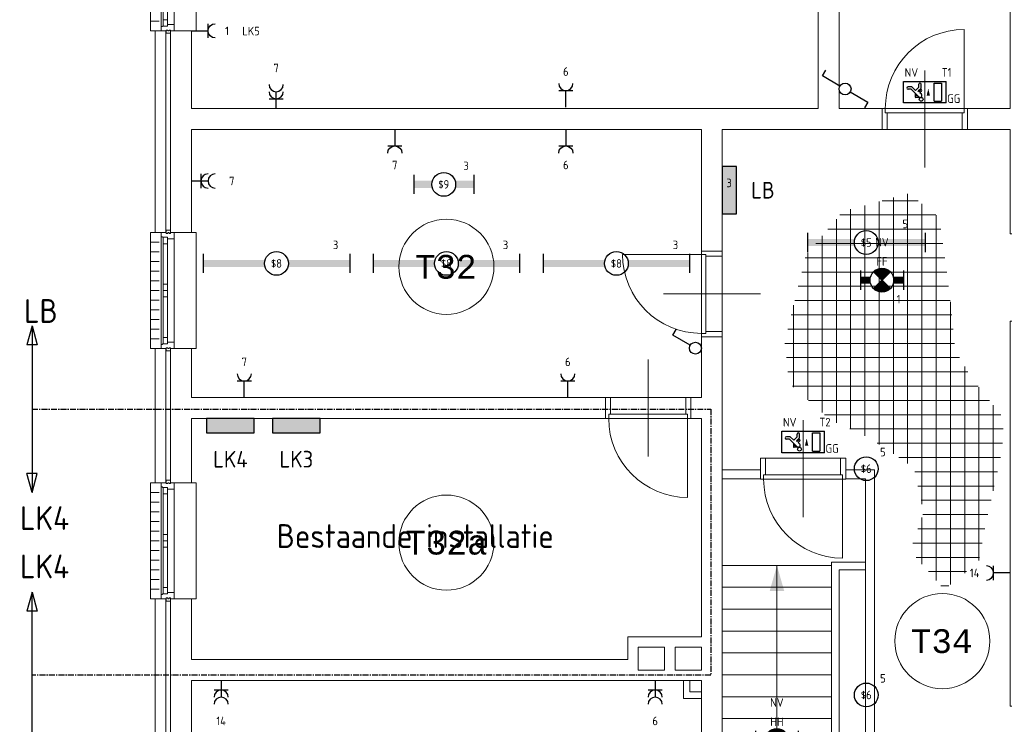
# Model space of a CAD drawing. Extents: x 1776 to 84138, y 13023 to 41651.
# Tile 2 of 21: x 1776 to 12135, y 19529 to 26936. Entities that reach past the tile are written whole.
import ezdxf
from ezdxf.enums import TextEntityAlignment as Align
from ezdxf.xclip import XClip

# ---------------------------------------------------------------- set-up
doc = ezdxf.new("R2010")
doc.units = 0
doc.header["$LTSCALE"] = 50
doc.header["$XCLIPFRAME"] = 0
doc.linetypes.add('CENTER', pattern=[2, 1.25, -0.25, 0.25, -0.25])
doc.linetypes.add('Xref-1e26$0$DASHDOT', pattern=[1, 0.5, -0.25, 0, -0.25])
doc.layers.get('0').update_dxf_attribs({"linetype": 'CONTINUOUS'})
for name, color, linetype in [('EL6211--', 3, 'CONTINUOUS'), ('EL6212--_S', 4, 'CONTINUOUS'), ('EL6222--', 3, 'CONTINUOUS'), ('EL6311--', 3, 'CONTINUOUS'), ('EL6350--', 3, 'CONTINUOUS'), ('Xref', 8, 'CONTINUOUS'), ('Xref-1e26$0$AL$1A---_ALGEMEEN', 8, 'CONTINUOUS'), ('Xref-1e26$0$AT$1A---_TEKST050', 8, 'CONTINUOUS')]:
    doc.layers.add(name, color=color, linetype=linetype)
doc.styles.add('buro-018', font='Isocp.shx', dxfattribs={"height": 90})
doc.styles.add('buro-035', font='Isocp.shx', dxfattribs={"height": 175})
doc.styles.add('buro-050', font='Isocp.shx', dxfattribs={"height": 250})
doc.styles.add('Xref-1e26$0$MONOTXT', font='MONOTXT')

# ---------------------------------------------------------------- blocks, each defined once
blk = doc.blocks.new('*O115')
at = {"layer": 'Xref-1e26$0$AL$1A---_ALGEMEEN', "color": 0, "linetype": 'Continuous', "lineweight": 0}
for p, q in [((-130, 565.5), (-130, -565.5)), ((9, 543), (9, -543)), ((-240, 508.33), (-150, 508.33)), ((-106, 493), (-106, 67)), ((-63, 493), (-63, 67)), ((-240, 406.66), (-150, 406.66)), ((-240, 305), (-150, 305)), ((-240, 203.33), (-150, 203.33)), ((-240, 101.66), (-150, 101.66)), ((-240, 0), (-150, 0)), ((-240, -101.66), (-150, -101.66)), ((-106, -67), (-106, -493)), ((-63, -67), (-63, -493)), ((-240, -203.33), (-150, -203.33)), ((-240, -305), (-150, -305)), ((-240, -406.66), (-150, -406.66)), ((-240, -508.33), (-150, -508.33))]:
    blk.add_line(p, q, dxfattribs=at)
for points in [[(-30, 635), (-30, 601), (-46, 601), (-46, 610), (-60, 610), (-60, 601), (-76, 601), (-76, 635)], [(9, 610), (9, 545.15), (6.86, 543), (-63, 543), (-63, 560), (-114, 560), (-114, 565.5), (-127.78, 565.5), (-130, 567.72), (-130, 610), (-76, 610), (-76, 601), (-60, 601), (-60, 610), (-46, 610), (-46, 601), (-30, 601), (-30, 610)], [(-106, 560), (-106, 493), (-63, 493), (-63, 560)], [(-106, 67), (-106, 0), (-63, 0), (-63, 67)], [(-106, -67), (-106, 0), (-63, 0), (-63, -67)], [(-106, -560), (-106, -493), (-63, -493), (-63, -560)], [(9, -610), (9, -545.15), (6.86, -543), (-63, -543), (-63, -560), (-114, -560), (-114, -565.5), (-127.78, -565.5), (-130, -567.72), (-130, -610), (-76, -610), (-76, -601), (-60, -601), (-60, -610), (-46, -610), (-46, -601), (-30, -601), (-30, -610)], [(-30, -635), (-30, -601), (-46, -601), (-46, -610), (-60, -610), (-60, -601), (-76, -601), (-76, -635)]]:
    blk.add_lwpolyline(points, close=True, dxfattribs=at)
for points in [[(-190, 610), (-240, 610), (-240, -610), (-190, -610)], [(190, 610), (240, 610), (240, -610), (190, -610)]]:
    blk.add_lwpolyline(points, dxfattribs=at)
blk = doc.blocks.new('*O119')
at = {"layer": 'Xref-1e26$0$AL$1A---_ALGEMEEN', "color": 0, "linetype": 'Continuous', "lineweight": 0}
for p, q in [((-130, 565.5), (-130, -565.5)), ((9, 543), (9, -543)), ((-240, 508.33), (-150, 508.33)), ((-106, 493), (-106, 67)), ((-63, 493), (-63, 67)), ((-240, 406.66), (-150, 406.66)), ((-240, 305), (-150, 305)), ((-240, 203.33), (-150, 203.33)), ((-240, 101.66), (-150, 101.66)), ((-240, 0), (-150, 0)), ((-240, -101.66), (-150, -101.66)), ((-106, -67), (-106, -493)), ((-63, -67), (-63, -493)), ((-240, -203.33), (-150, -203.33)), ((-240, -305), (-150, -305)), ((-240, -406.66), (-150, -406.66)), ((-240, -508.33), (-150, -508.33))]:
    blk.add_line(p, q, dxfattribs=at)
for points in [[(-30, 635), (-30, 601), (-46, 601), (-46, 610), (-60, 610), (-60, 601), (-76, 601), (-76, 635)], [(9, 610), (9, 545.15), (6.86, 543), (-63, 543), (-63, 560), (-114, 560), (-114, 565.5), (-127.78, 565.5), (-130, 567.72), (-130, 610), (-76, 610), (-76, 601), (-60, 601), (-60, 610), (-46, 610), (-46, 601), (-30, 601), (-30, 610)], [(-106, 560), (-106, 493), (-63, 493), (-63, 560)], [(-106, 67), (-106, 0), (-63, 0), (-63, 67)], [(-106, -67), (-106, 0), (-63, 0), (-63, -67)], [(-106, -560), (-106, -493), (-63, -493), (-63, -560)], [(9, -610), (9, -545.15), (6.86, -543), (-63, -543), (-63, -560), (-114, -560), (-114, -565.5), (-127.78, -565.5), (-130, -567.72), (-130, -610), (-76, -610), (-76, -601), (-60, -601), (-60, -610), (-46, -610), (-46, -601), (-30, -601), (-30, -610)], [(-30, -635), (-30, -601), (-46, -601), (-46, -610), (-60, -610), (-60, -601), (-76, -601), (-76, -635)]]:
    blk.add_lwpolyline(points, close=True, dxfattribs=at)
for points in [[(-190, 610), (-240, 610), (-240, -610), (-190, -610)], [(190, 610), (240, 610), (240, -610), (190, -610)]]:
    blk.add_lwpolyline(points, dxfattribs=at)
blk = doc.blocks.new('*O120')
at = {"layer": 'Xref-1e26$0$AL$1A---_ALGEMEEN', "color": 0, "linetype": 'Continuous', "lineweight": 0}
for p, q in [((-130, 565.5), (-130, -565.5)), ((9, 543), (9, -543)), ((-240, 508.33), (-150, 508.33)), ((-106, 493), (-106, 67)), ((-63, 493), (-63, 67)), ((-240, 406.66), (-150, 406.66)), ((-240, 305), (-150, 305)), ((-240, 203.33), (-150, 203.33)), ((-240, 101.66), (-150, 101.66)), ((-240, 0), (-150, 0)), ((-240, -101.66), (-150, -101.66)), ((-106, -67), (-106, -493)), ((-63, -67), (-63, -493)), ((-240, -203.33), (-150, -203.33)), ((-240, -305), (-150, -305)), ((-240, -406.66), (-150, -406.66)), ((-240, -508.33), (-150, -508.33))]:
    blk.add_line(p, q, dxfattribs=at)
for points in [[(-30, 635), (-30, 601), (-46, 601), (-46, 610), (-60, 610), (-60, 601), (-76, 601), (-76, 635)], [(9, 610), (9, 545.15), (6.86, 543), (-63, 543), (-63, 560), (-114, 560), (-114, 565.5), (-127.78, 565.5), (-130, 567.72), (-130, 610), (-76, 610), (-76, 601), (-60, 601), (-60, 610), (-46, 610), (-46, 601), (-30, 601), (-30, 610)], [(-106, 560), (-106, 493), (-63, 493), (-63, 560)], [(-106, 67), (-106, 0), (-63, 0), (-63, 67)], [(-106, -67), (-106, 0), (-63, 0), (-63, -67)], [(-106, -560), (-106, -493), (-63, -493), (-63, -560)], [(9, -610), (9, -545.15), (6.86, -543), (-63, -543), (-63, -560), (-114, -560), (-114, -565.5), (-127.78, -565.5), (-130, -567.72), (-130, -610), (-76, -610), (-76, -601), (-60, -601), (-60, -610), (-46, -610), (-46, -601), (-30, -601), (-30, -610)], [(-30, -635), (-30, -601), (-46, -601), (-46, -610), (-60, -610), (-60, -601), (-76, -601), (-76, -635)]]:
    blk.add_lwpolyline(points, close=True, dxfattribs=at)
for points in [[(-190, 610), (-240, 610), (-240, -610), (-190, -610)], [(190, 610), (240, 610), (240, -610), (190, -610)]]:
    blk.add_lwpolyline(points, dxfattribs=at)
blk = doc.blocks.new('Xref-1e26$0$ED0831')
at = {"layer": 'Xref-1e26$0$AL$1A---_ALGEMEEN', "color": 0, "linetype": 'Continuous', "lineweight": 0}
for p, q in [((450, -400), (450, 620)), ((0, 0), (0, 220)), ((0, 220), (55, 220)), ((55, 220), (845, 220)), ((55, 220), (55, 45)), ((900, 220), (845, 220)), ((845, 220), (845, 45)), ((900, 0), (900, 220)), ((35, 0), (0, 0)), ((55, 45), (35, 45)), ((35, 45), (35, 0)), ((35, 0), (35, -830)), ((865, 0), (35, 0)), ((55, 45), (845, 45)), ((845, 45), (865, 45)), ((865, 45), (865, 0)), ((865, 0), (900, 0))]:
    blk.add_line(p, q, dxfattribs=at)
blk.add_arc((35, 0), 830, 270, 360, dxfattribs=at)
blk = doc.blocks.new('*O161')
at = {"layer": 'Xref-1e26$0$AL$1A---_ALGEMEEN', "color": 0, "linetype": 'Continuous', "lineweight": 0}
for p, q in [((399.24, 1036.25), (-750.76, 1036.25)), ((-175.76, -2183.75), (-175.76, 1036.25)), ((399.24, 806.25), (-750.76, 806.25)), ((399.24, 576.25), (-750.76, 576.25)), ((399.24, 346.25), (-750.76, 346.25)), ((399.24, 116.25), (-750.76, 116.25)), ((399.24, -113.75), (-750.76, -113.75)), ((399.24, -343.75), (-750.76, -343.75)), ((399.24, -573.75), (-750.76, -573.75)), ((399.24, -803.75), (-750.76, -803.75)), ((399.24, -1033.75), (-750.76, -1033.75)), ((399.24, -1263.75), (-750.76, -1263.75)), ((399.24, -1493.75), (-750.76, -1493.75)), ((399.24, -1723.75), (-750.76, -1723.75)), ((399.24, -1953.75), (-750.76, -1953.75)), ((399.24, -2183.75), (-175.76, -2183.75))]:
    blk.add_line(p, q, dxfattribs=at)
at = {"layer": 'Xref-1e26$0$AL$1A---_ALGEMEEN', "color": 0, "linetype": 'Xref-1e26$0$DASHDOT', "lineweight": 0}
blk.add_line((-849.24, -2064.98), (577.72, -2316.63), dxfattribs=at)
at = {"layer": 'Xref-1e26$0$AL$1A---_ALGEMEEN', "color": 0, "linetype": 'Continuous', "lineweight": 0}
for points in [[(-750.76, 1946.25), (-350.76, 1946.25), (-350.76, 2041.25), (-750.76, 2041.25)], [(549.24, 2041.25), (849.24, 2041.25), (849.24, -2443.75), (-750.76, -2443.75), (-750.76, -2348.75), (754.24, -2348.75), (754.24, 1946.25), (549.24, 1946.25)]]:
    blk.add_lwpolyline(points, close=True, dxfattribs=at)
blk.add_lwpolyline([(479.24, -2299.26), (479.24, 991.25), (754.24, 991.25), (754.24, 1071.25), (399.24, 1071.25), (399.24, -2285.15)], dxfattribs=at)
blk.add_solid([(-252.71, 766.25), (-175.76, 1036.25), (-98.81, 766.25)], dxfattribs=at)
at = {"layer": 'Xref-1e26$0$AL$1A---_ALGEMEEN', "color": 0, "linetype": 'Continuous', "lineweight": 0, "yscale": -1, "rotation": 180}
blk.add_blockref('Xref-1e26$0$ED0831', (549.24, 1943.75), dxfattribs=at)
blk = doc.blocks.new('Xref-1e26')
at = {"layer": 'Xref-1e26$0$AL$1A---_ALGEMEEN', "linetype": 'Continuous', "lineweight": 0}
for p, q in [((86857.42, 51637.42), (86857.42, 54193.33)), ((86888.39, 54201.73), (87268.38, 54201.73)), ((87007.42, 51538.61), (87007.42, 54234.02)), ((87157.42, 51439.8), (87157.42, 54274.71)), ((86557.42, 51798.44), (86557.42, 54111.95)), ((86707.42, 51730.24), (86707.42, 54152.64)), ((87307.42, 51012.61), (87307.42, 54169.91)), ((86407.42, 51866.64), (86407.42, 54007.83)), ((86444.56, 54051.73), (87452.41, 54051.73)), ((87457.42, 50206.82), (87457.42, 54047.65)), ((86317.67, 53901.73), (87507.98, 53901.73)), ((86257.42, 51974.13), (86257.42, 53830.5)), ((86190.78, 53751.73), (87528.13, 53751.73)), ((86080.64, 53601.73), (87548.27, 53601.73)), ((86107.42, 52107.95), (86107.42, 53653.18)), ((86043.63, 53451.73), (87568.41, 53451.73)), ((86006.63, 53301.73), (87588.56, 53301.73)), ((85969.63, 53151.73), (87605.93, 53151.73)), ((85957.42, 52241.77), (85957.42, 53102.25)), ((87607.42, 50166), (87607.42, 53136.51)), ((85932.62, 53001.73), (87620.63, 53001.73)), ((85895.62, 52851.73), (87635.33, 52851.73)), ((85865.28, 52701.73), (87650.03, 52701.73)), ((85881.49, 52551.73), (87702.04, 52551.73)), ((87757.42, 50287), (87757.42, 52459.4)), ((85897.71, 52401.73), (87792.02, 52401.73)), ((85946.26, 52251.73), (87897.82, 52251.73)), ((87907.42, 50417.47), (87907.42, 52239.73)), ((86114.39, 52101.73), (88017.79, 52101.73)), ((88057.42, 51152.67), (88057.42, 52052.18)), ((86282.52, 51951.73), (88137.76, 51951.73)), ((86550.19, 51801.73), (88160.88, 51801.73)), ((86835.69, 51651.73), (88155.52, 51651.73)), ((87063.41, 51501.73), (88134.4, 51501.73)), ((87231.14, 51351.73), (88101.32, 51351.73)), ((87264.88, 51201.73), (88068.24, 51201.73)), ((87298.62, 51051.73), (88035.16, 51051.73)), ((87307.42, 50381.87), (87307.42, 50870.51)), ((87318.44, 50901.73), (88002.08, 50901.73)), ((87265.51, 50751.73), (87970.07, 50751.73)), ((87212.58, 50601.73), (87941.96, 50601.73)), ((87247.55, 50451.73), (87913.84, 50451.73)), ((87376.09, 50301.73), (87775.67, 50301.73)), ((87504.63, 50151.73), (87589.73, 50151.73))]:
    blk.add_line(p, q, dxfattribs=at)
for points in [[(88237.42, 62141.73), (88457.42, 62141.73), (88457.42, 60831.73), (88347.42, 60831.73), (88347.42, 53951.73), (88397.42, 53951.73), (88397.42, 52836.73), (88347.42, 52837.01), (88347.42, 50246.73), (88457.42, 50246.73), (88457.42, 48886.73), (88237.42, 48886.73), (88237.42, 52936.73), (88347.42, 52936.73), (88347.42, 53851.73), (88237.42, 53851.73), (88237.42, 54951.73), (87787.42, 54951.73), (87787.42, 55171.73), (88237.42, 55171.73)], [(86217.42, 57556.73), (86437.42, 57556.73), (86437.42, 55171.73), (86887.42, 55171.73), (86887.42, 54951.73), (85207.42, 54951.73), (85207.42, 53671.73), (84987.42, 53671.73), (84987.42, 54951.73), (79622.42, 54951.73), (79622.42, 53866.73), (79402.42, 53866.73), (79402.42, 55986.73), (79622.42, 55986.73), (79622.42, 55171.73), (86217.42, 55171.73)], [(79242.42, 53866.73), (79352.42, 53866.73), (79352.42, 55986.73), (79242.42, 55986.73)], [(84987.42, 52771.73), (85207.42, 52771.73), (85207.42, 46786.73), (84987.42, 46786.73), (84987.42, 49156.73), (79622.42, 49156.73), (79622.42, 48366.73), (79402.42, 48366.73), (79402.42, 50016.73), (79622.42, 50016.73), (79622.42, 49376.73), (84212.42, 49376.73), (84212.42, 49616.73), (84987.42, 49616.73), (84987.42, 51911.73), (84877.42, 51911.73), (84877.42, 52131.73), (84987.42, 52131.73)], [(79352.42, 52646.73), (79242.42, 52646.73), (79242.42, 51236.73), (79352.42, 51236.73)], [(79402.42, 52646.73), (79622.42, 52646.73), (79622.42, 52131.73), (83977.42, 52131.73), (83977.42, 51911.73), (79622.42, 51911.73), (79622.42, 51236.73), (79402.42, 51236.73)], [(79402.42, 52646.73), (79622.42, 52646.73), (79622.42, 52131.73), (83977.42, 52131.73), (83977.42, 51911.73), (79622.42, 51911.73), (79622.42, 51236.73), (79402.42, 51236.73)], [(79242.42, 48366.73), (79352.42, 48366.73), (79352.42, 50016.73), (79242.42, 50016.73)], [(84322.42, 49266.73), (84599.92, 49266.73), (84599.92, 49506.73), (84322.42, 49506.73)], [(84709.92, 49506.73), (84987.42, 49506.73), (84987.42, 49266.73), (84709.92, 49266.73)], [(84797.42, 49156.73), (84867.42, 49156.73), (84867.42, 49036.73), (84987.42, 49036.73), (84987.42, 48966.73), (84797.42, 48966.73)]]:
    blk.add_lwpolyline(points, close=True, dxfattribs=at)
for centre in [(82304.90559, 53506.72366), (82304.91249, 50606.72353), (87522.56, 49571.21)]:
    blk.add_circle(centre, 500, dxfattribs=at)
for name, p in [('*O115', (79432.42, 56596.73)), ('*O120', (79432.42, 53256.73)), ('*O161', (85958.18, 49330.48)), ('*O119', (79432.42, 50626.73))]:
    blk.add_blockref(name, p, dxfattribs=at)
for p, rotation in [((87787.42, 55171.73), 180), ((84987.42, 53671.73), 270)]:
    blk.add_blockref('Xref-1e26$0$ED0831', p, dxfattribs=dict(at, rotation=rotation))
at = {"layer": 'Xref-1e26$0$AL$1A---_ALGEMEEN', "linetype": 'Continuous', "lineweight": 0, "yscale": -1, "rotation": 180}
blk.add_blockref('Xref-1e26$0$ED0831', (84877.42, 51911.73), dxfattribs=at)
at = {"layer": 'Xref-1e26$0$AT$1A---_TEKST050', "linetype": 'Continuous', "lineweight": 0, "style": 'Xref-1e26$0$MONOTXT'}
for s, p in [(' T32', (82189.91, 53506.73)), ('T32a', (82304.86, 50606.72)), (' T34', (87407.56, 49571.21))]:
    blk.add_text(s, height=250.00002, dxfattribs=at).set_placement(p, align=Align.MIDDLE)
blk = doc.blocks.new('1115C2J')
at = {"color": 0, "linetype": 'Continuous'}
for p, q in [((-4.5, 5.5), (4.5, 5.5)), ((-4.5, 1), (-4.5, 5.5)), ((-2.68, 4.35), (-3.52, 4.35)), ((-1.94, 3.61), (-2.68, 4.35)), ((-1.24, 4.31), (-1.94, 3.61)), ((-1.24, 4.31), (-1.24, 4.91)), ((-0.76, 4.11), (-0.76, 4.91)), ((2, 5.15), (3.5, 5.15)), ((2, 1.35), (2, 5.15)), ((3.5, 5.15), (3.5, 1.35)), ((4.5, 1), (4.5, 5.5)), ((-2.88, 3.87), (-3.52, 3.87)), ((-1.27, 2.26), (-2.88, 3.87)), ((-1.94, 2.93), (-2.04, 2.83)), ((-2.04, 2.83), (-2.04, 2.34)), ((-0.99, 2.14), (-1.84, 2.14)), ((-1.71, 2.7), (-1.72, 2.7)), ((-1.72, 2.7), (-1.72, 2.46)), ((-1.47, 2.46), (-1.72, 2.46)), ((-1.37, 3.5), (-0.76, 4.11)), ((-1.23, 3.35), (-1.37, 3.5)), ((-0.87, 3.71), (-1.23, 3.35)), ((-0.65, 3.49), (-1.01, 3.13)), ((-0.71, 2.83), (-1.01, 3.13)), ((4.5, 1), (-4.5, 1)), ((2, 1.35), (3.5, 1.35))]:
    blk.add_line(p, q, dxfattribs=at)
blk.add_lwpolyline([(0.75, 4, 0, 0.7, 0), (0.75, 2.5, 0.7, 0.7, 0)], format="xyseb", dxfattribs=at)
blk.add_circle((-0.76, 1.75), 0.4, dxfattribs=at)
for centre, radius, start, end in [((-3.52, 4.11), 0.24, 90, 270), ((-1, 4.91), 0.24, 0, 180), ((-1.84, 2.34), 0.2, 180, 270), ((-0.99, 2.54), 0.4, 225, 45), ((-0.76, 3.6), 0.16, 315, 135)]:
    blk.add_arc(centre, radius, start, end, dxfattribs=at)
at = {"color": 0, "linetype": 'Continuous', "style": 'buro-018'}
for tag, p in [('E_GKAST', (0, 15.17)), ('E_GROEP', (0, 12.17)), ('E_SGROEP', (4.5, 12.17)), ('E_ARMCODE', (0, 8))]:
    blk.add_attdef(tag, text='', height=1.8, dxfattribs=at).set_placement(p, align=Align.MIDDLE)
blk = doc.blocks.new('E00018')
at = {"color": 0, "linetype": 'Continuous'}
for p, q in [((-1.77, -1.77), (1.77, 1.77)), ((1.77, -1.77), (-1.77, 1.77))]:
    blk.add_line(p, q, dxfattribs=at)
at = {"color": 0, "linetype": 'Continuous', "const_width": 2.5}
for points in [[(-0.88, 0.88, -0.198912), (0, 1.25, -0.198912), (0.88, 0.88, -1)], [(-0.88, -0.88, 0.198912), (0, -1.25, 0.198912), (0.88, -0.88, 1)]]:
    blk.add_lwpolyline(points, format="xyb", dxfattribs=at)
blk = doc.blocks.new('1115B7330-NO1')
at = {"color": 0}
for p, q in [((-4.5, 2), (-4.5, -2)), ((4.5, 2), (4.5, -2))]:
    blk.add_line(p, q, dxfattribs=at)
at = {"color": 0, "linetype": 'Continuous'}
blk.add_circle((0, 0), 2.5, dxfattribs=at)
at = {"color": 0}
for points in [[(-2.5, 0.75), (-4.5, 0.75), (-2.5, -0.75), (-4.5, -0.75)], [(2.5, 0.75), (4.5, 0.75), (2.5, -0.75), (4.5, -0.75)]]:
    blk.add_solid(points, dxfattribs=at)
at = {"color": 0, "zscale": 50}
blk.add_blockref('E00018', (0, 0), dxfattribs=at)
at = {"color": 0, "linetype": 'Continuous', "style": 'buro-018'}
for tag, p in [('E_GKAST', (0, 8)), ('E_GROEP', (0, 5)), ('E_SGROEP', (4.5, 5)), ('E_ARMCODE', (0, 0)), ('E_SLET', (4.5, -3))]:
    blk.add_attdef(tag, text='', height=1.8, dxfattribs=at).set_placement(p, align=Align.MIDDLE)
blk = doc.blocks.new('1116A4C')
at = {"color": 0, "linetype": 'Continuous'}
for p, q in [((-5, 4), (-5, 1)), ((5, 4), (-5, 4)), ((5, 1), (5, 4)), ((-5, 1), (5, 1))]:
    blk.add_line(p, q, dxfattribs=at)
blk.add_solid([(-5, 4), (-5, 1), (5, 4), (5, 1)], dxfattribs=at)
at = {"color": 0, "linetype": 'Continuous', "style": 'buro-018'}
for tag, p in [('E_GKAST', (0, 15)), ('E_GROEP', (0, 9)), ('E_SGROEP', (4.5, 9)), ('E_KAST', (0, 6))]:
    blk.add_attdef(tag, text='', height=1.8, dxfattribs=at).set_placement(p, align=Align.MIDDLE)
at = {"color": 0, "linetype": 'Continuous', "style": 'buro-018', "flags": 1}
blk.add_attdef('E_MATCODE', text='', height=1.8, dxfattribs=at).set_placement((0, 0), align=Align.MIDDLE)
blk = doc.blocks.new('111304A')
at = {"color": 0, "linetype": 'Continuous'}
for p, q in [((0, 1), (0, 4.5)), ((-1.5, 3), (1.5, 3))]:
    blk.add_line(p, q, dxfattribs=at)
for centre in [(0, 6), (0, 4.5)]:
    blk.add_arc(centre, 1.5, 180, 0, dxfattribs=at)
at = {"color": 0, "linetype": 'Continuous', "style": 'buro-018'}
for tag, p in [('E_GKAST', (0, 11.5)), ('E_GROEP', (0, 8.5)), ('E_SGROEP', (4.5, 8.5))]:
    blk.add_attdef(tag, text='', height=1.8, dxfattribs=at).set_placement(p, align=Align.MIDDLE)
at = {"color": 0, "linetype": 'Continuous', "style": 'buro-018', "flags": 1}
for tag, p in [('E_VERMCODE', (13, 8.5)), ('E_MATCODE', (0, 0))]:
    blk.add_attdef(tag, text='', height=1.8, dxfattribs=at).set_placement(p, align=Align.MIDDLE)
blk = doc.blocks.new('1115B61240')
at = {"color": 0}
for p, q in [((-12.4, 2), (-12.4, -2)), ((12.4, 2), (12.4, -2))]:
    blk.add_line(p, q, dxfattribs=at)
at = {"color": 0, "linetype": 'Continuous'}
blk.add_circle((0, 0), 2.5, dxfattribs=at)
at = {"color": 0}
for points in [[(-2.5, 0.75), (-12.4, 0.75), (-2.5, -0.75), (-12.4, -0.75)], [(2.5, 0.75), (12.4, 0.75), (2.5, -0.75), (12.4, -0.75)]]:
    blk.add_solid(points, dxfattribs=at)
at = {"color": 0, "linetype": 'Continuous', "style": 'buro-018'}
for tag, p in [('E_GKAST', (0, 8)), ('E_GROEP', (0, 5)), ('E_SGROEP', (4.5, 5)), ('E_ARMCODE', (0, 0)), ('E_SLET', (4.5, -3))]:
    blk.add_attdef(tag, text='', height=1.8, dxfattribs=at).set_placement(p, align=Align.MIDDLE)
blk = doc.blocks.new('1115B3A')
at = {"color": 0, "linetype": 'Continuous'}
blk.add_circle((0, 0), 2.5, dxfattribs=at)
at = {"color": 0, "linetype": 'Continuous', "style": 'buro-018'}
for tag, p in [('E_GKAST', (0, 8)), ('E_GROEP', (0, 5)), ('E_SGROEP', (4.5, 5)), ('E_ARMCODE', (0, 0)), ('E_SLET', (4.5, -1))]:
    blk.add_attdef(tag, text='', height=1.8, dxfattribs=at).set_placement(p, align=Align.MIDDLE)
blk = doc.blocks.new('111304')
at = {"color": 0, "linetype": 'Continuous'}
for p, q in [((-1.5, 4.5), (1.5, 4.5)), ((0, 1), (0, 4.5))]:
    blk.add_line(p, q, dxfattribs=at)
blk.add_arc((0, 6), 1.5, 180, 0, dxfattribs=at)
at = {"color": 0, "linetype": 'Continuous', "style": 'buro-018'}
for tag, p in [('E_GKAST', (0, 11.5)), ('E_GROEP', (0, 8.5)), ('E_SGROEP', (4.5, 8.5))]:
    blk.add_attdef(tag, text='', height=1.8, dxfattribs=at).set_placement(p, align=Align.MIDDLE)
at = {"color": 0, "linetype": 'Continuous', "style": 'buro-018', "flags": 1}
for tag, p in [('E_VERMCODE', (13, 8.5)), ('E_MATCODE', (0, 0))]:
    blk.add_attdef(tag, text='', height=1.8, dxfattribs=at).set_placement(p, align=Align.MIDDLE)
blk = doc.blocks.new('1115B61540')
at = {"color": 0}
for p, q in [((-15.4, 2), (-15.4, -2)), ((15.4, 2), (15.4, -2))]:
    blk.add_line(p, q, dxfattribs=at)
at = {"color": 0, "linetype": 'Continuous'}
blk.add_circle((0, 0), 2.5, dxfattribs=at)
at = {"color": 0}
for points in [[(-2.5, 0.75), (-15.4, 0.75), (-2.5, -0.75), (-15.4, -0.75)], [(2.5, 0.75), (15.4, 0.75), (2.5, -0.75), (15.4, -0.75)]]:
    blk.add_solid(points, dxfattribs=at)
at = {"color": 0, "linetype": 'Continuous', "style": 'buro-018'}
for tag, p in [('E_GKAST', (0, 8)), ('E_GROEP', (0, 5)), ('E_SGROEP', (4.5, 5)), ('E_ARMCODE', (0, 0)), ('E_SLET', (4.5, -3))]:
    blk.add_attdef(tag, text='', height=1.8, dxfattribs=at).set_placement(p, align=Align.MIDDLE)
blk = doc.blocks.new('1114A1')
at = {"color": 0, "linetype": 'Continuous'}
for p, q in [((0.62, 3.33), (2.74, 7)), ((2.74, 7), (3.95, 6.3))]:
    blk.add_line(p, q, dxfattribs=at)
blk.add_circle((0, 2.25), 1.25, dxfattribs=at)
at = {"color": 0, "linetype": 'Continuous', "style": 'buro-018'}
for tag, p in [('E_SLET1', (3.36, 9)), ('E_GROEP', (0, 0)), ('E_GKAST', (0, 0))]:
    blk.add_attdef(tag, text='', height=1.8, dxfattribs=at).set_placement(p, align=Align.MIDDLE)
at = {"color": 0, "linetype": 'Continuous', "style": 'buro-018', "flags": 1}
for tag in ['E_MATCODE', 'E_SGROEP']:
    blk.add_attdef(tag, text='', height=1.8, dxfattribs=at).set_placement((0, 0), align=Align.MIDDLE)
blk = doc.blocks.new('1115B6630')
at = {"color": 0}
for p, q in [((-6.3, 2), (-6.3, -2)), ((6.3, 2), (6.3, -2))]:
    blk.add_line(p, q, dxfattribs=at)
at = {"color": 0, "linetype": 'Continuous'}
blk.add_circle((0, 0), 2.5, dxfattribs=at)
at = {"color": 0}
for points in [[(-2.5, 0.75), (-6.3, 0.75), (-2.5, -0.75), (-6.3, -0.75)], [(2.5, 0.75), (6.3, 0.75), (2.5, -0.75), (6.3, -0.75)]]:
    blk.add_solid(points, dxfattribs=at)
at = {"color": 0, "linetype": 'Continuous', "style": 'buro-018'}
for tag, p in [('E_GKAST', (0, 8)), ('E_GROEP', (0, 5)), ('E_SGROEP', (4.5, 5)), ('E_ARMCODE', (0, 0)), ('E_SLET', (4.5, -3))]:
    blk.add_attdef(tag, text='', height=1.8, dxfattribs=at).set_placement(p, align=Align.MIDDLE)
blk = doc.blocks.new('E00160')
at = {"color": 0, "linetype": 'Continuous'}
for p, q in [((-17.5, 0), (-13.5, 1.07)), ((-17.5, 0), (17.5, 0)), ((-17.5, 0), (-13.5, -1.07)), ((-13.5, -1.07), (-13.5, 1.07)), ((17.5, 0), (13.5, 1.07)), ((13.5, -1.07), (13.5, 1.07)), ((17.5, 0), (13.5, -1.07))]:
    blk.add_line(p, q, dxfattribs=at)
at = {"color": 0, "linetype": 'Continuous', "style": 'buro-035'}
for tag, p in [('E_TEXT2', (-22.5, 0)), ('E_TEXT1', (22.5, 0))]:
    blk.add_attdef(tag, text='', height=3.5, dxfattribs=at).set_placement(p, align=Align.MIDDLE)
blk = doc.blocks.new('111406')
at = {"color": 0, "linetype": 'Continuous'}
for p, q in [((0.62, 3.33), (2.74, 7)), ((2.74, 7), (3.95, 6.3)), ((-0.62, 1.17), (-2.74, -2.5)), ((-2.74, -2.5), (-3.95, -1.8))]:
    blk.add_line(p, q, dxfattribs=at)
blk.add_circle((0, 2.25), 1.25, dxfattribs=at)
at = {"color": 0, "linetype": 'Continuous', "style": 'buro-018'}
for tag, p in [('E_SLET1', (3.42, 9)), ('E_GROEP', (0, 0)), ('E_GKAST', (0, 0))]:
    blk.add_attdef(tag, text='', height=1.8, dxfattribs=at).set_placement(p, align=Align.MIDDLE)
at = {"color": 0, "linetype": 'Continuous', "style": 'buro-018', "flags": 1}
for tag in ['E_MATCODE', 'E_SGROEP']:
    blk.add_attdef(tag, text='', height=1.8, dxfattribs=at).set_placement((0, 0), align=Align.MIDDLE)

msp = doc.modelspace()

# ---------------------------------------------------------------- linework, layer by layer
at = {"layer": 'EL6212--_S', "linetype": 'CENTER'}
for p, q in [((1906, 22842), (9047, 22842)), ((9047, 22842), (9047, 20044)), ((9047, 20044), (1906, 20044))]:
    msp.add_line(p, q, dxfattribs=at)

# ---------------------------------------------------------------- block references
at = {"layer": 'EL6211--'}
ref = msp.add_blockref('1116A4C', (9118, 25144), dxfattribs=dict(at, xscale=50, yscale=50, zscale=50, rotation=270))
ref.add_attrib('E_KAST', 'LB', dxfattribs={"layer": '0', "color": 2, "linetype": 'Continuous', "height": 175, "style": 'buro-035'}).set_placement((9596, 25144), align=Align.MIDDLE)
ref.add_attrib('E_GROEP', '3', dxfattribs={"layer": '0', "color": 1, "linetype": 'Continuous', "height": 90, "style": 'buro-018'}).set_placement((9240, 25220), align=Align.MIDDLE)
ref = msp.add_blockref('1116A4C', (3993, 22794), dxfattribs=dict(at, xscale=50, yscale=50, zscale=50, rotation=180))
ref.add_attrib('E_KAST', 'LK4', dxfattribs={"layer": '0', "color": 2, "linetype": 'Continuous', "height": 175, "style": 'buro-035'}).set_placement((3993, 22316), align=Align.MIDDLE)
ref = msp.add_blockref('1116A4C', (4687, 22794), dxfattribs=dict(at, xscale=50, yscale=50, zscale=50, rotation=180))
ref.add_attrib('E_KAST', 'LK3', dxfattribs={"layer": '0', "color": 2, "linetype": 'Continuous', "height": 175, "style": 'buro-035'}).set_placement((4687, 22316), align=Align.MIDDLE)
at = {"layer": 'EL6212--_S'}
ref = msp.add_blockref('E00160', (1906, 22842), dxfattribs=dict(at, xscale=-50, yscale=50, zscale=50, rotation=90))
ref.add_attrib('E_TEXT1', 'LB', dxfattribs={"layer": '0', "color": 0, "linetype": 'Continuous', "height": 250, "style": 'buro-050'}).set_placement((2000, 23874), align=Align.MIDDLE)
ref.add_attrib('E_TEXT2', 'LK4', dxfattribs={"layer": '0', "color": 0, "linetype": 'Continuous', "height": 250, "style": 'buro-050'}).set_placement((2039, 21697), align=Align.MIDDLE)
ref = msp.add_blockref('E00160', (1906, 20044), dxfattribs=dict(at, xscale=50, yscale=50, zscale=50, rotation=90))
ref.add_attrib('E_TEXT1', 'LB', dxfattribs={"layer": '0', "color": 0, "linetype": 'Continuous', "height": 250, "style": 'buro-050'}).set_placement((2000, 19012), align=Align.MIDDLE)
ref.add_attrib('E_TEXT2', 'LK4', dxfattribs={"layer": '0', "color": 0, "linetype": 'Continuous', "height": 250, "style": 'buro-050'}).set_placement((2039, 21189), align=Align.MIDDLE)
at = {"layer": 'EL6222--'}
ref = msp.add_blockref('111304', (3533, 26819), dxfattribs=dict(at, xscale=-50, yscale=50, zscale=50, rotation=270))
ref.add_attrib('E_GROEP', '1', dxfattribs={"layer": '0', "color": 1, "linetype": 'Continuous', "height": 90, "style": 'buro-018'}).set_placement((3958, 26819), align=Align.MIDDLE)
ref.add_attrib('E_GKAST', 'LK5', dxfattribs={"layer": '0', "color": 1, "linetype": 'Continuous', "height": 90, "style": 'buro-018'}).set_placement((4210, 26817), align=Align.MIDDLE)
ref = msp.add_blockref('111304A', (4475, 25954), dxfattribs=dict(at, xscale=50, yscale=50, zscale=50))
ref.add_attrib('E_GROEP', '7', dxfattribs={"layer": '0', "color": 1, "linetype": 'Continuous', "height": 90, "style": 'buro-018'}).set_placement((4475, 26429), align=Align.MIDDLE)
ref = msp.add_blockref('111304', (7522, 25966), dxfattribs=dict(at, xscale=50, yscale=50, zscale=50))
ref.add_attrib('E_GROEP', '6', dxfattribs={"layer": '0', "color": 1, "linetype": 'Continuous', "height": 90, "style": 'buro-018'}).set_placement((7522, 26391), align=Align.MIDDLE)
ref = msp.add_blockref('111304', (5723, 25834), dxfattribs=dict(at, xscale=-50, yscale=50, zscale=50, rotation=180))
ref.add_attrib('E_GROEP', '7', dxfattribs={"layer": '0', "color": 1, "linetype": 'Continuous', "height": 90, "style": 'buro-018'}).set_placement((5723, 25409), align=Align.MIDDLE)
ref = msp.add_blockref('111304', (7522, 25834), dxfattribs=dict(at, xscale=-50, yscale=50, zscale=50, rotation=180))
ref.add_attrib('E_GROEP', '6', dxfattribs={"layer": '0', "color": 1, "linetype": 'Continuous', "height": 90, "style": 'buro-018'}).set_placement((7522, 25409), align=Align.MIDDLE)
ref = msp.add_blockref('111304A', (3533, 25241), dxfattribs=dict(at, xscale=50, yscale=50, zscale=50, rotation=269.9999791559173))
ref.add_attrib('E_GROEP', '7', dxfattribs={"layer": '0', "color": 1, "linetype": 'Continuous', "height": 90, "style": 'buro-018'}).set_placement((4008, 25241), align=Align.MIDDLE)
ref = msp.add_blockref('111304', (4139, 22914), dxfattribs=dict(at, xscale=50, yscale=50, zscale=50))
ref.add_attrib('E_GROEP', '7', dxfattribs={"layer": '0', "color": 1, "linetype": 'Continuous', "height": 90, "style": 'buro-018'}).set_placement((4139, 23339), align=Align.MIDDLE)
ref = msp.add_blockref('111304', (7543, 22914), dxfattribs=dict(at, xscale=50, yscale=50, zscale=50))
ref.add_attrib('E_GROEP', '6', dxfattribs={"layer": '0', "color": 1, "linetype": 'Continuous', "height": 90, "style": 'buro-018'}).set_placement((7543, 23339), align=Align.MIDDLE)
ref = msp.add_blockref('111304', (12248, 21120), dxfattribs=dict(at, xscale=50, yscale=50, zscale=50, rotation=90))
ref.add_attrib('E_GROEP', '14', dxfattribs={"layer": '0', "color": 1, "linetype": 'Continuous', "height": 90, "style": 'buro-018'}).set_placement((11823, 21120), align=Align.MIDDLE)
ref = msp.add_blockref('111304A', (3896, 20039), dxfattribs=dict(at, xscale=50, yscale=50, zscale=50, rotation=180.0000182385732))
ref.add_attrib('E_GROEP', '14', dxfattribs={"layer": '0', "color": 1, "linetype": 'Continuous', "height": 90, "style": 'buro-018'}).set_placement((3896, 19564), align=Align.MIDDLE)
ref = msp.add_blockref('111304A', (8462, 20039), dxfattribs=dict(at, xscale=50, yscale=50, zscale=50, rotation=180.0000182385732))
ref.add_attrib('E_GROEP', '6', dxfattribs={"layer": '0', "color": 1, "linetype": 'Continuous', "height": 90, "style": 'buro-018'}).set_placement((8462, 19564), align=Align.MIDDLE)
at = {"layer": 'EL6311--', "xscale": 50, "yscale": 50, "zscale": 50}
for name, p, rotation in [('111406', (10348, 26208), 270), ('1114A1', (8998, 23483), 90)]:
    msp.add_blockref(name, p, dxfattribs=dict(at, rotation=rotation))
at = {"layer": 'EL6311--'}
ref = msp.add_blockref('1115B6630', (6238, 25205), dxfattribs=dict(at, xscale=50, yscale=50, zscale=50))
ref.add_attrib('E_ARMCODE', '$9', dxfattribs={"layer": '0', "color": 1, "linetype": 'Continuous', "height": 90, "style": 'buro-018'}).set_placement((6238, 25205), align=Align.MIDDLE)
ref.add_attrib('E_GROEP', '3', dxfattribs={"layer": '0', "color": 1, "linetype": 'Continuous', "height": 90, "style": 'buro-018'}).set_placement((6473, 25400), align=Align.MIDDLE)
ref = msp.add_blockref('1115B61240', (10683, 24594), dxfattribs=dict(at, xscale=50, yscale=50, zscale=50))
ref.add_attrib('E_ARMCODE', '$5', dxfattribs={"layer": '0', "color": 1, "linetype": 'Continuous', "height": 90, "style": 'buro-018'}).set_placement((10683, 24594), align=Align.MIDDLE)
ref.add_attrib('E_GROEP', '5', dxfattribs={"layer": '0', "color": 1, "linetype": 'Continuous', "height": 90, "style": 'buro-018'}).set_placement((11093, 24789), align=Align.MIDDLE)
ref = msp.add_blockref('1115B61540', (4478, 24374), dxfattribs=dict(at, xscale=50, yscale=50, zscale=50))
ref.add_attrib('E_ARMCODE', '$8', dxfattribs={"layer": '0', "color": 1, "linetype": 'Continuous', "height": 90, "style": 'buro-018'}).set_placement((4478, 24374), align=Align.MIDDLE)
ref.add_attrib('E_GROEP', '3', dxfattribs={"layer": '0', "color": 1, "linetype": 'Continuous', "height": 90, "style": 'buro-018'}).set_placement((5100, 24569), align=Align.MIDDLE)
ref = msp.add_blockref('1115B61540', (6266, 24374), dxfattribs=dict(at, xscale=50, yscale=50, zscale=50))
ref.add_attrib('E_ARMCODE', '$8', dxfattribs={"layer": '0', "color": 1, "linetype": 'Continuous', "height": 90, "style": 'buro-018'}).set_placement((6266, 24374), align=Align.MIDDLE)
ref.add_attrib('E_GROEP', '3', dxfattribs={"layer": '0', "color": 1, "linetype": 'Continuous', "height": 90, "style": 'buro-018'}).set_placement((6888, 24569), align=Align.MIDDLE)
ref = msp.add_blockref('1115B61540', (8054, 24374), dxfattribs=dict(at, xscale=50, yscale=50, zscale=50))
ref.add_attrib('E_ARMCODE', '$8', dxfattribs={"layer": '0', "color": 1, "linetype": 'Continuous', "height": 90, "style": 'buro-018'}).set_placement((8054, 24374), align=Align.MIDDLE)
ref.add_attrib('E_GROEP', '3', dxfattribs={"layer": '0', "color": 1, "linetype": 'Continuous', "height": 90, "style": 'buro-018'}).set_placement((8676, 24569), align=Align.MIDDLE)
ref = msp.add_blockref('1115B3A', (10683, 22216), dxfattribs=dict(at, xscale=50, yscale=50, zscale=50))
ref.add_attrib('E_ARMCODE', '$6', dxfattribs={"layer": '0', "color": 1, "linetype": 'Continuous', "height": 90, "style": 'buro-018'}).set_placement((10683, 22216), align=Align.MIDDLE)
ref.add_attrib('E_GROEP', '5', dxfattribs={"layer": '0', "color": 1, "linetype": 'Continuous', "height": 90, "style": 'buro-018'}).set_placement((10858, 22391), align=Align.MIDDLE)
ref = msp.add_blockref('1115B3A', (10683, 19837), dxfattribs=dict(at, xscale=50, yscale=50, zscale=50))
ref.add_attrib('E_ARMCODE', '$6', dxfattribs={"layer": '0', "color": 1, "linetype": 'Continuous', "height": 90, "style": 'buro-018'}).set_placement((10683, 19837), align=Align.MIDDLE)
ref.add_attrib('E_GROEP', '5', dxfattribs={"layer": '0', "color": 1, "linetype": 'Continuous', "height": 90, "style": 'buro-018'}).set_placement((10858, 20012), align=Align.MIDDLE)
at = {"layer": 'EL6350--'}
ref = msp.add_blockref('1115C2J', (11298, 26012), dxfattribs=dict(at, xscale=50, yscale=50, zscale=50))
ref.add_attrib('E_ARMCODE', 'GG', dxfattribs={"layer": '0', "color": 1, "linetype": 'Continuous', "height": 90, "style": 'buro-018'}).set_placement((11603, 26107), align=Align.MIDDLE)
ref.add_attrib('E_GROEP', 'T1', dxfattribs={"layer": '0', "color": 1, "linetype": 'Continuous', "height": 90, "style": 'buro-018'}).set_placement((11528, 26383), align=Align.MIDDLE)
ref.add_attrib('E_GKAST', 'NV', dxfattribs={"layer": '0', "color": 1, "linetype": 'Continuous', "height": 90, "style": 'buro-018'}).set_placement((11158, 26382), align=Align.MIDDLE)
ref = msp.add_blockref('1115B7330-NO1', (10848, 24198), dxfattribs=dict(at, xscale=50, yscale=50, zscale=50))
ref.add_attrib('E_ARMCODE', 'FF', dxfattribs={"layer": '0', "color": 1, "linetype": 'Continuous', "height": 90, "style": 'buro-018'}).set_placement((10848, 24395), align=Align.MIDDLE)
ref.add_attrib('E_GROEP', '1', dxfattribs={"layer": '0', "color": 1, "linetype": 'Continuous', "height": 90, "style": 'buro-018'}).set_placement((11023, 23998), align=Align.MIDDLE)
ref.add_attrib('E_GKAST', 'NV', dxfattribs={"layer": '0', "color": 1, "linetype": 'Continuous', "height": 90, "style": 'buro-018'}).set_placement((10848, 24598), align=Align.MIDDLE)
ref = msp.add_blockref('1115C2J', (10018, 22334), dxfattribs=dict(at, xscale=50, yscale=50, zscale=50))
ref.add_attrib('E_ARMCODE', 'GG', dxfattribs={"layer": '0', "color": 1, "linetype": 'Continuous', "height": 90, "style": 'buro-018'}).set_placement((10323, 22429), align=Align.MIDDLE)
ref.add_attrib('E_GROEP', 'T2', dxfattribs={"layer": '0', "color": 1, "linetype": 'Continuous', "height": 90, "style": 'buro-018'}).set_placement((10248, 22706), align=Align.MIDDLE)
ref.add_attrib('E_GKAST', 'NV', dxfattribs={"layer": '0', "color": 1, "linetype": 'Continuous', "height": 90, "style": 'buro-018'}).set_placement((9878, 22704), align=Align.MIDDLE)
ref = msp.add_blockref('1115B7330-NO1', (9743, 19359), dxfattribs=dict(at, xscale=50, yscale=50, zscale=50))
ref.add_attrib('E_ARMCODE', 'HH', dxfattribs={"layer": '0', "color": 1, "linetype": 'Continuous', "height": 90, "style": 'buro-018'}).set_placement((9743, 19556), align=Align.MIDDLE)
ref.add_attrib('E_GROEP', '2', dxfattribs={"layer": '0', "color": 1, "linetype": 'Continuous', "height": 90, "style": 'buro-018'}).set_placement((9918, 19159), align=Align.MIDDLE)
ref.add_attrib('E_GKAST', 'NV', dxfattribs={"layer": '0', "color": 1, "linetype": 'Continuous', "height": 90, "style": 'buro-018'}).set_placement((9743, 19759), align=Align.MIDDLE)
at = {"layer": 'Xref', "color": 8}
ref = msp.add_blockref('Xref-1e26', (-76039, -29168), dxfattribs=at)
XClip(ref).set_block_clipping_path([(78159.3219657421, 42190.8042191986), (160177.2440203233, 70818.631955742)])

# ---------------------------------------------------------------- texts
at = {"layer": 'EL6350--', "insert": (4480, 21633), "char_height": 250, "width": 4468.07, "attachment_point": 1, "style": 'buro-050'}
msp.add_mtext('Bestaande installatie', dxfattribs=at)

doc.saveas('drawing.dxf')
